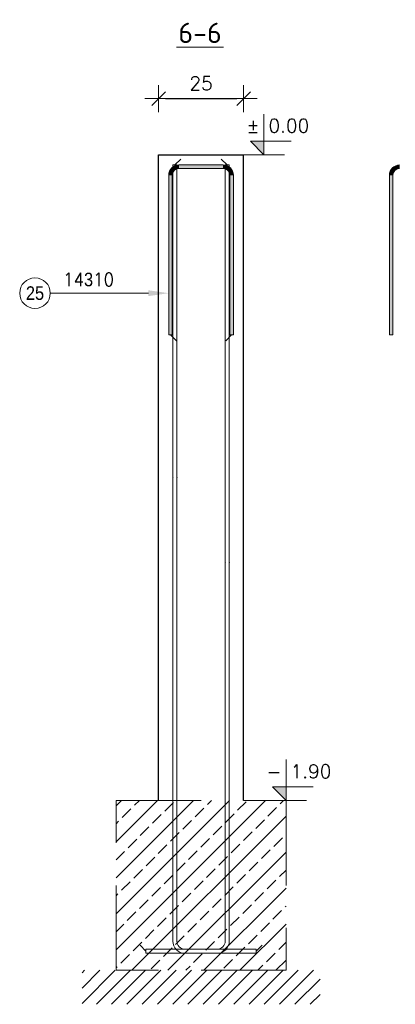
# Model space of a CAD drawing. Extents: x 72518 to 104580, y -134755 to -121361.
# Tile 34 of 47: x 94702 to 95807, y -126509 to -123612. Entities that reach past the tile are written whole.
import ezdxf
from ezdxf.enums import TextEntityAlignment as Align

# ---------------------------------------------------------------- set-up
doc = ezdxf.new("R2010")
doc.units = 0
doc.header["$LTSCALE"] = 5
doc.header["$MEASUREMENT"] = 0
doc.linetypes.add('DASHED', pattern=[0.75, 0.5, -0.25])
for name, color, linetype, lineweight in [('AutoCAD_Structural_Detailing_deskowanie', 2, 'Continuous', 30), ('AutoCAD_Structural_Detailing_kształt pręta', 7, 'Continuous', 13), ('AutoCAD_Structural_Detailing_opis kształtu pręta', 7, 'Continuous', 13), ('AutoCAD_Structural_Detailing_pręt wyrzucony', 7, 'Continuous', 13), ('AutoCAD_Structural_Detailing_symbole graficzne', 7, 'Continuous', 13), ('PS HATCH', 252, 'Continuous', 9), ('PS_DIM', 4, 'Continuous', 13), ('PS_HATCH', 251, 'Continuous', 9), ('PS_SOLID', 7, 'Continuous', 20)]:
    doc.layers.add(name, color=color, linetype=linetype, lineweight=lineweight)
doc.styles.add('marta', font='simplex.shx', dxfattribs={"width": 0.8})
doc.styles.add('marta_B', font='isocpeur.ttf')
doc.styles.add('r-gil', font='GIL_____.TTF', dxfattribs={"width": 0.9})
doc.styles.add('r-simplex', font='simplex.shx', dxfattribs={"width": 0.9})
doc.styles.add('styl2M', font='simplex.shx')
doc.dimstyles.new('RBCT DIM 20_M', dxfattribs={"dimtxt": 40, "dimasz": 20, "dimexe": 20, "dimexo": 150, "dimgap": 25, "dimtad": 1, "dimdec": 1, "dimlfac": 0.1, "dimzin": 9, "dimdsep": 46, "dimtxsty": 'styl2M', "dimblk": 'dimznak', "dimcen": 40, "dimse1": 1, "dimse2": 1, "dimclrd": 8, "dimclre": 8, "dimclrt": 4, "dimadec": 0, "dimazin": 0, "dimtfac": 1, "dimtdec": 1, "dimtix": 1, "dimtmove": 2, "dimatfit": 3, "dimldrblk": 'dimznak', "dimfxl": 5, "dimfxlon": 1, "dimarcsym": 0})

# ---------------------------------------------------------------- blocks, each defined once
blk = doc.blocks.new('dimznak')
at = {"color": 0}
for points in [[(0, 2), (0, -2)], [(-2, 0), (2, 0)]]:
    blk.add_lwpolyline(points, dxfattribs=at)
at = {"color": 3}
blk.add_lwpolyline([(1, 1), (-1, -1)], dxfattribs=at)
blk = doc.blocks.new('*D160')
at = {"layer": 'Defpoints', "color": 0, "transparency": 16777216}
for p in [(95360.2, -123843.8), (95110.2, -124009.1), (95360.2, -124009.1)]:
    blk.add_point(p, dxfattribs=at)
at = {"layer": 'PS_DIM', "color": 8, "lineweight": -2, "transparency": 16777216}
blk.add_line((95130.2, -123843.8), (95340.2, -123843.8), dxfattribs=at)
at = {"layer": 'PS_DIM', "color": 8, "lineweight": -2, "transparency": 16777216, "xscale": 20, "yscale": 20, "zscale": 20, "rotation": 180}
blk.add_blockref('dimznak', (95110.2, -123843.8), dxfattribs=at)
at = {"layer": 'PS_DIM', "color": 8, "lineweight": -2, "transparency": 16777216, "xscale": 20, "yscale": 20, "zscale": 20}
blk.add_blockref('dimznak', (95360.2, -123843.8), dxfattribs=at)
at = {"layer": 'PS_DIM', "color": 4, "transparency": 16777216, "insert": (95235.2, -123798.8), "char_height": 40, "attachment_point": 5, "style": 'styl2M', "bg_fill": 3, "box_fill_scale": 1.25, "bg_fill_color": 256, "bg_fill_true_color": 13158600, "bg_fill_transparency": 0}
blk.add_mtext('25', dxfattribs=at)

msp = doc.modelspace()

# ---------------------------------------------------------------- hatches: boundary and pattern name
at = {"layer": 'AutoCAD_Structural_Detailing_kształt pręta'}
h = msp.add_hatch(color=161, dxfattribs=at)
edge = h.paths.add_edge_path(flags=0)
edge.add_line((95170.24, -124039.09), (95170.24, -124049.09))
edge.add_arc((95170.24, -124069.09), 20, 90, 180)
edge.add_line((95150.24, -124069.09), (95140.24, -124069.09))
edge.add_arc((95170.24, -124069.09), 30, 450, 540, ccw=False)
for points in [[(95170.24, -124049.09), (95170.24, -124039.09), (95300.24, -124039.09), (95300.24, -124049.09)], [(95150.24, -124539.09), (95140.24, -124539.09), (95140.24, -124069.09), (95150.24, -124069.09)], [(95320.24, -124069.09), (95330.24, -124069.09), (95330.24, -124539.09), (95320.24, -124539.09)]]:
    msp.add_hatch(color=161, dxfattribs=at).paths.add_polyline_path(points, flags=0)
h = msp.add_hatch(color=161, dxfattribs=at)
edge = h.paths.add_edge_path(flags=0)
edge.add_line((95330.24, -124069.09), (95320.24, -124069.09))
edge.add_arc((95300.24, -124069.09), 20, 0, 90)
edge.add_line((95300.24, -124049.09), (95300.24, -124039.09))
edge.add_arc((95300.24, -124069.09), 30, 360, 450, ccw=False)
at = {"layer": 'AutoCAD_Structural_Detailing_opis kształtu pręta'}
msp.add_hatch(color=8, dxfattribs=at).paths.add_polyline_path([(95140.24, -124416.36), (95080.24, -124407.8), (95080.24, -124424.91)], flags=0)
at = {"layer": 'AutoCAD_Structural_Detailing_pręt wyrzucony'}
h = msp.add_hatch(color=6, dxfattribs=at)
edge = h.paths.add_edge_path(flags=0)
edge.add_line((95819.44, -124039.09), (95819.44, -124049.09))
edge.add_arc((95819.44, -124069.09), 20, 90, 180)
edge.add_line((95799.44, -124069.09), (95789.44, -124069.09))
edge.add_arc((95819.44, -124069.09), 30, 450, 540, ccw=False)
msp.add_hatch(color=6, dxfattribs=at).paths.add_polyline_path([(95799.44, -124539.09), (95789.44, -124539.09), (95789.44, -124069.09), (95799.44, -124069.09)], flags=0)
at = {"layer": 'AutoCAD_Structural_Detailing_symbole graficzne'}
msp.add_hatch(color=1, dxfattribs=at).paths.add_polyline_path([(95445.24, -125869.09), (95485.24, -125909.09), (95485.24, -125869.09)], flags=0)
at = {"layer": 'PS HATCH'}
h = msp.add_hatch(dxfattribs=at)
h.set_pattern_fill('LINE', color=256, scale=10, angle=45)
h.set_pattern_definition([(45, (-44623.92, 3661.694), (-22.4506403, 22.4506403), [])])
h.paths.add_polyline_path([(94885.24, -126509.09), (95585.24, -126509.09), (95585.24, -126409.09), (94885.24, -126409.09)])
at = {"layer": 'PS_HATCH'}
h = msp.add_hatch(dxfattribs=at)
h.set_pattern_fill('JIS_STN_2.5', color=256, scale=30)
h.set_pattern_definition([(45, (-44623.92, 3661.694), (-53.03301, 53.03301), []), (45, (-44570.97, 3661.694), (-53.03301, 53.03301), [36, -15])])
h.paths.add_polyline_path([(94985.24, -125909.09), (95485.24, -125909.09), (95485.24, -126409.09), (94985.24, -126409.09)])

# ---------------------------------------------------------------- linework, layer by layer
at = {"layer": 'AutoCAD_Structural_Detailing_deskowanie'}
for p, q in [((95110.24, -125909.09), (95110.24, -124009.09)), ((95110.24, -124009.09), (95360.24, -124009.09)), ((95360.24, -125909.09), (95360.24, -124009.09))]:
    msp.add_line(p, q, dxfattribs=at)
at = {"layer": 'AutoCAD_Structural_Detailing_kształt pręta', "color": 161}
for p, q in [((95152.24, -124958.99), (95152.24, -124039.09)), ((95152.24, -124039.09), (95164.24, -124039.09)), ((95164.24, -124958.99), (95164.24, -124039.09)), ((95170.24, -124039.09), (95300.24, -124039.09)), ((95306.24, -124958.99), (95306.24, -124039.09)), ((95306.24, -124039.09), (95318.24, -124039.09)), ((95318.24, -124958.99), (95318.24, -124039.09)), ((95140.24, -124539.09), (95140.24, -124069.09)), ((95150.24, -124539.09), (95150.24, -124069.09)), ((95170.24, -124049.09), (95300.24, -124049.09)), ((95320.24, -124069.09), (95320.24, -124539.09)), ((95330.24, -124069.09), (95330.24, -124539.09)), ((95140.24, -124539.09), (95150.24, -124539.09)), ((95330.24, -124539.09), (95320.24, -124539.09)), ((95152.24, -125208.99), (95152.24, -124958.99)), ((95164.24, -125208.99), (95164.24, -124958.99)), ((95306.24, -125208.99), (95306.24, -124958.99)), ((95318.24, -125208.99), (95318.24, -124958.99)), ((95152.24, -126322.99), (95152.24, -125208.99)), ((95164.24, -126322.99), (95164.24, -125208.99)), ((95306.24, -126322.99), (95306.24, -125208.99)), ((95318.24, -126322.99), (95318.24, -125208.99)), ((95073.24, -126346.99), (95282.24, -126346.99)), ((95073.24, -126346.99), (95073.24, -126358.99)), ((95073.24, -126358.99), (95282.24, -126358.99)), ((95397.24, -126346.99), (95188.24, -126346.99)), ((95397.24, -126358.99), (95188.24, -126358.99)), ((95397.24, -126358.99), (95397.24, -126346.99))]:
    msp.add_line(p, q, dxfattribs=at)
at = {"layer": 'AutoCAD_Structural_Detailing_kształt pręta', "color": 1, "lineweight": 0}
for p, q in [((95145.24, -124539.09), (95162.74, -124556.59)), ((95325.24, -124539.09), (95307.74, -124556.59)), ((95073.24, -126352.99), (95055.74, -126335.49)), ((95397.24, -126352.99), (95414.74, -126335.49))]:
    msp.add_line(p, q, dxfattribs=at)
at = {"layer": 'AutoCAD_Structural_Detailing_kształt pręta', "color": 161}
for centre, radius, start, end in [((95170.24, -124069.09), 30, 90, 180), ((95300.24, -124069.09), 30, 360, 90), ((95170.24, -124069.09), 20, 90, 180), ((95300.24, -124069.09), 20, 360, 90), ((95188.24, -126322.99), 36, 180, 270), ((95188.24, -126322.99), 24, 180, 270), ((95282.24, -126322.99), 24, 270, 360), ((95282.24, -126322.99), 36, 270, 360)]:
    msp.add_arc(centre, radius, start, end, dxfattribs=at)
at = {"layer": 'AutoCAD_Structural_Detailing_kształt pręta', "color": 161, "extrusion": (0, 0, -1)}
for centre, start, end in [((-95152.24, -124958.49), 90, 270), ((-95164.24, -124958.49), 90, 270), ((-95306.24, -124959.49), 270, 90), ((-95318.24, -124959.49), 270, 90), ((-95152.24, -125209.49), 270, 90), ((-95164.24, -125209.49), 270, 90), ((-95306.24, -125208.49), 90, 270), ((-95318.24, -125208.49), 90, 270)]:
    msp.add_arc(centre, 0.5, start, end, dxfattribs=at)
at = {"layer": 'AutoCAD_Structural_Detailing_opis kształtu pręta', "color": 8}
msp.add_line((94791.76, -124416.36), (95080.24, -124416.36), dxfattribs=at)
at = {"layer": 'AutoCAD_Structural_Detailing_opis kształtu pręta', "color": 8, "lineweight": 18}
msp.add_circle((94746.76, -124416.36), 45, dxfattribs=at)
at = {"layer": 'AutoCAD_Structural_Detailing_pręt wyrzucony', "color": 6}
for p, q in [((95789.44, -124539.09), (95789.44, -124069.09)), ((95799.44, -124539.09), (95799.44, -124069.09)), ((95789.44, -124539.09), (95799.44, -124539.09))]:
    msp.add_line(p, q, dxfattribs=at)
for radius in [30, 20]:
    msp.add_arc((95819.44, -124069.09), radius, 90, 180, dxfattribs=at)
at = {"layer": 'AutoCAD_Structural_Detailing_symbole graficzne', "color": 0, "lineweight": 0}
msp.add_line((95163.25, -123692.35), (95301.25, -123692.35), dxfattribs=at)
at = {"layer": 'AutoCAD_Structural_Detailing_symbole graficzne', "color": 1}
for p, q in [((95420.24, -124009.09), (95420.24, -123889.09)), ((95485.24, -125909.09), (95485.24, -125789.09)), ((95565.24, -125869.09), (95445.24, -125869.09)), ((95445.24, -125869.09), (95485.24, -125909.09)), ((95545.24, -125909.09), (95425.24, -125909.09))]:
    msp.add_line(p, q, dxfattribs=at)
at = {"layer": 'PS_SOLID', "color": 8, "linetype": 'DASHED', "ltscale": 100}
msp.add_lwpolyline([(94985.24, -125909.09), (95485.24, -125909.09), (95485.24, -126409.09), (94985.24, -126409.09)], close=True, dxfattribs=at)

# ---------------------------------------------------------------- texts
at = {"layer": 'AutoCAD_Structural_Detailing_opis kształtu pręta', "color": 3, "char_height": 40, "attachment_point": 5}
for s, insert, style in [('14\\Fdiam;3\\Fsimplex.shx;10  ', (94904.33, -124376.36), 'r-simplex'), ('25', (94746.76, -124416.36), 'r-gil')]:
    msp.add_mtext(s, dxfattribs=dict(at, insert=insert, style=style))
at = {"layer": 'AutoCAD_Structural_Detailing_symbole graficzne', "color": 2, "style": 'marta'}
for s, p in [('0.00 ', (95433.58, -123955.76)), ('1.90 ', (95498.58, -125855.76))]:
    msp.add_text(s, height=40, dxfattribs=at).set_placement(p, align=Align.BOTTOM_LEFT)
msp.add_text('-', height=40, dxfattribs=at).set_placement((95471.91, -125855.76), align=Align.BOTTOM_RIGHT)
at = {"layer": 'AutoCAD_Structural_Detailing_symbole graficzne', "color": 2, "insert": (95232.25, -123650.35), "char_height": 60, "attachment_point": 5, "style": 'marta_B'}
msp.add_mtext('6-6', dxfattribs=at)

# ---------------------------------------------------------------- next in the draw order: dimensions: what is measured, and where the dimension line sits
at = {"layer": 'PS_DIM'}
dim = msp.add_linear_dim(base=(95360.24, -123843.81), p1=(95110.24, -124009.09), p2=(95360.24, -124009.09), dimstyle='RBCT DIM 20_M', override={"dimtfill": 1}, dxfattribs=at)
dim.commit()
dim.dimension.update_dxf_attribs({"geometry": '*D160', "text_midpoint": (95235.24, -123798.81)})

# ---------------------------------------------------------------- next in the draw order: hatches: boundary and pattern name
at = {"layer": 'AutoCAD_Structural_Detailing_symbole graficzne'}
msp.add_hatch(color=1, dxfattribs=at).paths.add_polyline_path([(95380.24, -123969.09), (95420.24, -124009.09), (95420.24, -123969.09)], flags=0)

# ---------------------------------------------------------------- next in the draw order: linework, layer by layer
at = {"layer": 'AutoCAD_Structural_Detailing_kształt pręta', "color": 1, "lineweight": 0}
for p, q in [((95158.24, -124039.09), (95175.74, -124021.59)), ((95312.24, -124039.09), (95294.74, -124021.59))]:
    msp.add_line(p, q, dxfattribs=at)
at = {"layer": 'AutoCAD_Structural_Detailing_symbole graficzne', "color": 1}
for p, q in [((95500.24, -123969.09), (95380.24, -123969.09)), ((95380.24, -123969.09), (95420.24, -124009.09)), ((95480.24, -124009.09), (95360.24, -124009.09))]:
    msp.add_line(p, q, dxfattribs=at)

# ---------------------------------------------------------------- next in the draw order: texts
at = {"layer": 'AutoCAD_Structural_Detailing_symbole graficzne', "color": 2, "style": 'marta'}
msp.add_text('±', height=40, dxfattribs=at).set_placement((95406.91, -123955.76), align=Align.BOTTOM_RIGHT)

doc.saveas('drawing.dxf')
